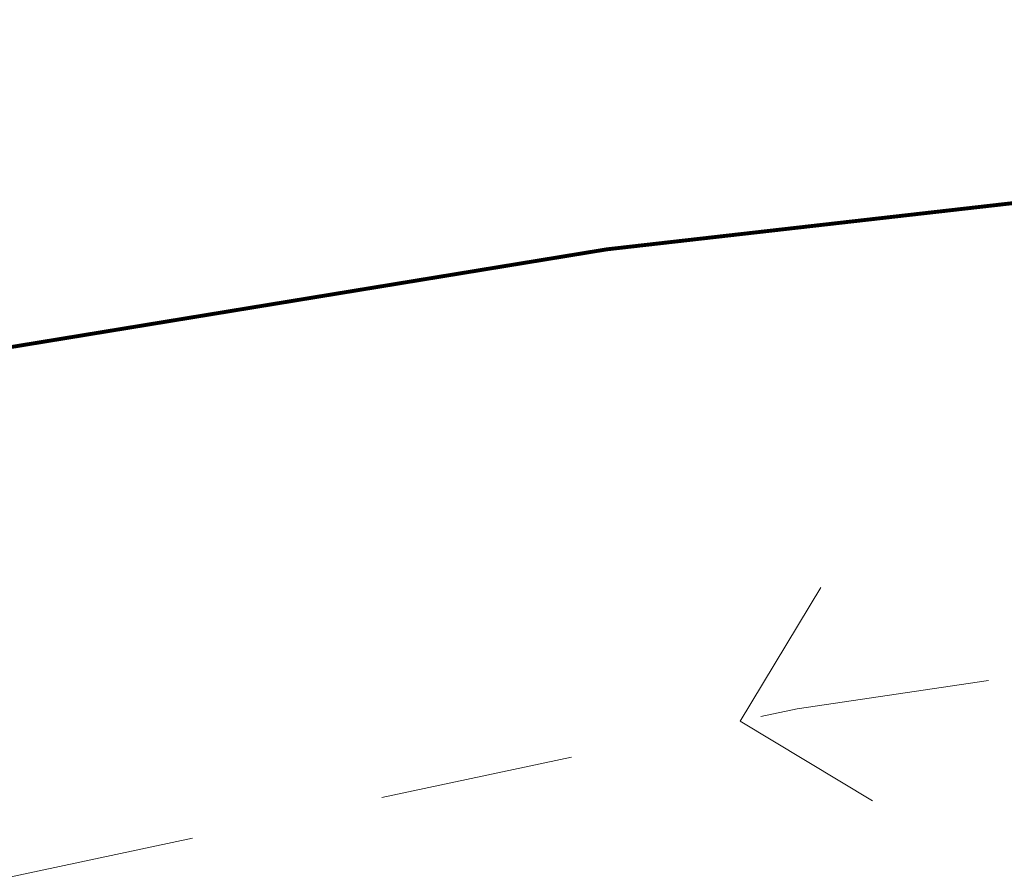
# Model space of a CAD drawing. Header units: metres. Extents: x 111845 to 310872, y 1106090 to 6520273.
# Tile 15 of 62: x 310771.24 to 310776.33, y 6520268.15 to 6520272.56. Entities that reach past the tile are written whole.
import ezdxf

# ---------------------------------------------------------------- set-up
doc = ezdxf.new("R2010")
doc.units = ezdxf.units.M
doc.linetypes.add('DASHED_1', pattern=[2, 1, -1])
doc.layers.add('LARK_KANT_ingen kant', color=8, linetype='Continuous', lineweight=0)
doc.layers.add('LARK_KANT_stein_granitt_vis_13cm', color=8, linetype='Continuous', lineweight=0)

msp = doc.modelspace()

# ---------------------------------------------------------------- linework, layer by layer
at = {"layer": 'LARK_KANT_ingen kant', "color": 146, "linetype": 'DASHED_1', "true_color": 0x1c6287, "const_width": 0.02}
msp.add_lwpolyline([(310763.5195846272, 6520269.614800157), (310774.275973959, 6520271.378706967), (310784.6121815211, 6520272.554641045), (310792.2593086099, 6520272.470649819), (310795.032436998, 6520271.882677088), (310794.5282362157, 6520270.202767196), (310797.3013646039, 6520268.01888149), (310797.2173263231, 6520263.903095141), (310801.8392101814, 6520261.971200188), (310803.2677935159, 6520258.779362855), (310803.9400708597, 6520253.571639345), (310804.4442812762, 6520254.243603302), (310809.9905380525, 6520254.075609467), (310812.2594656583, 6520249.119871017), (310812.0913987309, 6520245.004084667), (310811.3350927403, 6520243.912141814), (310810.9149206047, 6520241.644259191), (310815.1166323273, 6520240.468325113), (310814.7804984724, 6520244.080135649), (310815.6208331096, 6520249.28785916), (310820.7469273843, 6520253.067663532), (310826.8814328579, 6520252.731681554), (310831.0831445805, 6520246.851988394)], dxfattribs=at)
at = {"layer": 'LARK_KANT_stein_granitt_vis_13cm', "color": 253, "linetype": 'DASHED_1', "true_color": 0x999999, "elevation": 35.5}
msp.add_lwpolyline([(310762.8632496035, 6520257.447829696, -0.09532693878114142), (310762.9757410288, 6520261.175973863, -0.2409742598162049), (310768.3303153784, 6520267.366417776), (310771.159320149, 6520268.129646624), (310775.2586049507, 6520269.005669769), (310778.0656529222, 6520269.421229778), (310781.2187472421, 6520269.902633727), (310782.8388143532, 6520270.107306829)], format="xyb", dxfattribs=at)
at = {"layer": 'LARK_KANT_stein_granitt_vis_13cm', "color": 253, "linetype": 'DASHED_1', "true_color": 0x999999}
msp.add_lwpolyline([(310775.3819704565, 6520269.633180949), (310774.965390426, 6520268.943009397), (310775.6479322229, 6520268.531034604)], dxfattribs=at)

doc.saveas('drawing.dxf')
